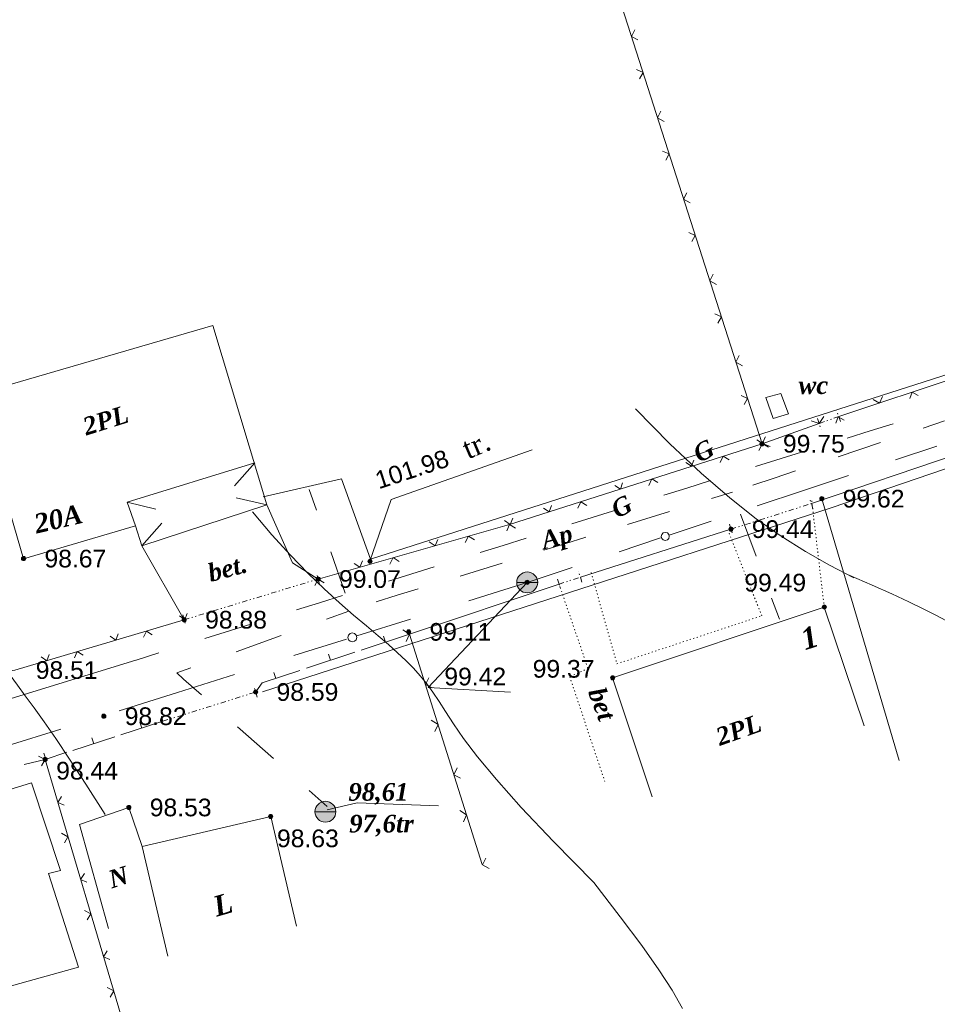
# Model space of a CAD drawing. Header units: millimetres. Extents: x 9396 to 25236, y 15106 to 31102.
# Tile 131 of 256: x 11439 to 11527, y 16165 to 16259. Entities that reach past the tile are written whole.
import ezdxf
from ezdxf.enums import TextEntityAlignment as Align

# ---------------------------------------------------------------- set-up
doc = ezdxf.new("R2010")
doc.units = ezdxf.units.MM
for name, pattern in [('DIVIDE', [1.25, 0.5, -0.25, 0, -0.25, 0, -0.25]), ('DOT', [0.25, 0, -0.25]), ('HIDDEN', [0.375, 0.25, -0.125])]:
    doc.linetypes.add(name, pattern=pattern)
for name, color, linetype, lineweight, true_color in [('1001010', 7, 'Continuous', 9, 0x000000), ('10010110', 7, 'Continuous', 20, 0xa25100), ('1060000', 7, 'Continuous', 9, 0x000000), ('1070000', 7, 'DOT', 9, 0x000000), ('21100200', 7, 'HIDDEN', 0, 0x800080), ('3000105', 7, 'DIVIDE', 9, 0x000000), ('3000113', 7, 'Continuous', 9, 0x000000), ('3000220', 7, 'Continuous', 9, 0x000000), ('3000260', 7, 'Continuous', 9, 0x000000), ('5010210', 7, 'Continuous', 20, 0x008000), ('5010420', 7, 'Continuous', 9, 0x000000), ('8010110', 7, 'Continuous', 20, 0x0080ff), ('8010120', 7, 'Continuous', 20, 0x0080ff), ('9010120', 7, 'Continuous', 20, 0x000000)]:
    doc.layers.add(name, color=color, linetype=linetype, lineweight=lineweight, true_color=true_color)
doc.styles.add('10', font='timesbi.ttf', dxfattribs={"height": 0.001481})
doc.styles.add('11', font='times.ttf', dxfattribs={"height": 0.001693})
doc.styles.add('12', font='timesbi.ttf', dxfattribs={"height": 0.001693})
doc.styles.add('13', font='timesbi.ttf', dxfattribs={"height": 0.001693})
doc.styles.add('2', font='timesbi.ttf', dxfattribs={"height": 0.001693})
doc.styles.add('3', font='timesbi.ttf', dxfattribs={"height": 0.001693})
doc.styles.add('9', font='timesbi.ttf', dxfattribs={"height": 0.001693})
doc.styles.add('F2', font='arial.ttf', dxfattribs={"height": 0.001693})

# ---------------------------------------------------------------- blocks, each defined once
blk = doc.blocks.new('SYMBOL21100200')
at = {"true_color": 0x800080}
h = blk.add_hatch(color=216, dxfattribs=at)
edge = h.paths.add_edge_path()
edge.add_arc((0, 0), 0.1, 0, 360)
at = {"color": 216, "linetype": 'Continuous', "lineweight": 0, "true_color": 0x800080}
blk.add_circle((0, 0), 0.1, dxfattribs=at)
blk = doc.blocks.new('SYMBOL5010420')
at = {"true_color": 0xffffff}
h = blk.add_hatch(color=7, dxfattribs=at)
edge = h.paths.add_edge_path()
edge.add_arc((0, 0), 0.5, 0, 360)
at = {"color": 18, "linetype": 'Continuous', "lineweight": 9, "true_color": 0x000000, "flags": 128}
blk.add_lwpolyline([(-0.5, 0), (0.5, 0)], dxfattribs=at)
at = {"color": 18, "linetype": 'Continuous', "lineweight": 9, "true_color": 0x000000}
blk.add_circle((0, 0), 0.5, dxfattribs=at)

msp = doc.modelspace()

# ---------------------------------------------------------------- linework, layer by layer
at = {"layer": '1001010', "color": 253}
for p, q in [((11434.566, 16223.258), (11439.175, 16207.528)), ((11511.689, 16223.337), (11510.254, 16222.959)), ((11461.332, 16216.712), (11459.383, 16214.512)), ((11462.459, 16212.688), (11459.52, 16213.37)), ((11449.082, 16212.936), (11451.846, 16212.274)), ((11450.514, 16208.758), (11452.417, 16210.926))]:
    msp.add_line(p, q, dxfattribs=at)
for points in [[(11462.459, 16212.688, 0), (11457.296, 16229.852, 0), (11434.566, 16223.258, 0)], [(11510.254, 16222.959, 0), (11510.946, 16220.943, 0), (11512.423, 16221.417, 0), (11511.689, 16223.337, 0)], [(11472.337, 16207.279, 0), (11474.362, 16213.188, 0), (11487.856, 16217.951, 0)], [(11461.332, 16216.712, 0), (11449.082, 16212.936, 0), (11449.889, 16210.658, 0), (11439.175, 16207.528, 0)], [(11449.889, 16210.658, 0), (11450.514, 16208.758, 0), (11462.459, 16212.688, 0)], [(11519.64, 16191.508, 0), (11515.833, 16202.888, 0), (11495.565, 16196.108, 0), (11499.372, 16184.728, 0), (11499.372, 16184.728, 0)], [(11431.738, 16183.533, 0), (11439.941, 16186.053, 0), (11442.704, 16177.651, 0), (11441.547, 16177.368, 0), (11444.437, 16168.413, 0), (11437.679, 16166.509, 0)], [(11450.537, 16179.961, 0), (11449.266, 16183.694, 0), (11444.536, 16182.067, 0), (11447.308, 16172.107, 0)], [(11465.297, 16172.315, 0), (11462.837, 16182.837, 0), (11450.537, 16179.961, 0), (11452.997, 16169.437, 0)]]:
    msp.add_polyline3d(points, dxfattribs=at)
at = {"layer": '10010110'}
for points in [[(11518.68, 16205.678, 0), (11516.335, 16206.916, 0), (11514.034, 16208.224, 0), (11511.716, 16209.678, 0), (11509.321, 16211.358, 0), (11506.787, 16213.342, 0), (11504.055, 16215.707, 0), (11501.062, 16218.533, 0), (11497.749, 16221.895, 0)], [(11493.78, 16176.506, 110.439), (11489.901, 16180.436, 73.986), (11486.828, 16183.698, 46.592), (11484.447, 16186.376, 26.963), (11482.645, 16188.551, 13.805), (11481.308, 16190.305, 5.824), (11480.323, 16191.719, 1.726), (11479.578, 16192.877, 0.216), (11478.958, 16193.859, 0), (11478.366, 16194.738, 0), (11477.77, 16195.545, 0), (11477.152, 16196.304, 0), (11476.494, 16197.037, 0), (11475.779, 16197.765, 0), (11474.99, 16198.512, 0), (11474.109, 16199.299, 0), (11473.119, 16200.149, 0), (11472.007, 16201.083, 0), (11470.773, 16202.127, 0), (11469.423, 16203.304, 0), (11467.96, 16204.638, 0), (11466.391, 16206.154, 0), (11464.72, 16207.874, 0), (11462.951, 16209.823, 0), (11461.089, 16212.026, 0)], [(11446.978, 16183.026, 0), (11445.144, 16185.925, 0), (11443.586, 16188.323, 0), (11442.264, 16190.294, 0), (11441.143, 16191.914, 0), (11440.182, 16193.255, 0), (11439.344, 16194.394, 0), (11438.591, 16195.405, 0), (11437.885, 16196.362, 0), (11437.19, 16197.34, 0), (11436.482, 16198.407, 0), (11435.737, 16199.633, 0), (11434.933, 16201.087, 0), (11434.049, 16202.838, 0), (11433.061, 16204.955, 0), (11431.947, 16207.505, 0), (11430.684, 16210.56, 0)], [(11527.525, 16201.563, 27.667), (11526.503, 16202.107, 27.667), (11525.315, 16202.713, 27.667), (11523.927, 16203.391, 27.667), (11522.307, 16204.149, 27.667), (11520.42, 16204.998, 27.667), (11518.234, 16205.946, 27.667)], [(11502.273, 16164.449, 35.256), (11501.265, 16166.182, 35.256), (11499.981, 16168.152, 35.256), (11498.353, 16170.46, 35.256), (11496.309, 16173.211, 35.256), (11493.78, 16176.506, 35.256)]]:
    msp.add_polyline3d(points, dxfattribs=at)
at = {"layer": '1060000', "color": 253}
for p, q in [((11516.497, 16212.397), (11462.063, 16194.764)), ((11454.557, 16201.68), (11450.514, 16208.758))]:
    msp.add_line(p, q, dxfattribs=at)
for points in [[(11467.377, 16205.573, 0), (11464.921, 16207.114, 0), (11462.459, 16212.688, 0)], [(11487.396, 16205.256, 0), (11477.905, 16195.172, 0), (11485.801, 16194.741, 0)], [(11468.242, 16183.458, 92.144), (11471.115, 16184.153, 18.297), (11478.891, 16183.863, 18.297)]]:
    msp.add_polyline3d(points, dxfattribs=at)
at = {"layer": '1070000', "color": 253}
msp.add_line((11515.833, 16202.888), (11514.632, 16213.091), dxfattribs=at)
for points in [[(11493.507, 16206.198, 0), (11495.989, 16197.459, 0), (11509.848, 16202.053, 0), (11506.718, 16209.982, 0)], [(11490.439, 16205.093, 0), (11493.213, 16197.011, 0), (11491.473, 16196.213, 0), (11494.821, 16186.169, 0)]]:
    msp.add_polyline3d(points, dxfattribs=at)
at = {"layer": '3000105', "color": 253}
for p, q in [((11515.173, 16220.945), (11515.54, 16219.908)), ((11517.225, 16221.141), (11515.34, 16220.474)), ((11517.392, 16220.669), (11517.025, 16221.706)), ((11514.755, 16212.336), (11514.421, 16213.383)), ((11506.903, 16210.351), (11514.603, 16212.812)), ((11506.751, 16210.827), (11507.086, 16209.78)), ((11467.522, 16205.095), (11467.203, 16206.147)), ((11490.439, 16205.093), (11492.485, 16205.742)), ((11492.636, 16205.265), (11492.304, 16206.314)), ((11454.557, 16201.68), (11467.377, 16205.573)), ((11490.288, 16205.569), (11490.62, 16204.521)), ((11454.411, 16202.158), (11454.731, 16201.106)), ((11461.549, 16194.277), (11461.219, 16195.326)), ((11452.522, 16191.956), (11461.399, 16194.754)), ((11452.372, 16192.433), (11452.703, 16191.384))]:
    msp.add_line(p, q, dxfattribs=at)
at = {"layer": '3000113', "color": 253}
for p, q in [((11514.603, 16212.812), (11580.535, 16235.161)), ((11515.602, 16213.271), (11523, 16188.199)), ((11506.903, 16210.351), (11492.485, 16205.742)), ((11476.132, 16200.303), (11490.439, 16205.093))]:
    msp.add_line(p, q, dxfattribs=at)
at = {"layer": '3000220', "color": 253}
for p, q in [((11471.511, 16198.767), (11476.131, 16200.307)), ((11473.821, 16199.537), (11473.631, 16200.107)), ((11466.261, 16197.027), (11470.881, 16198.557)), ((11468.571, 16197.797), (11468.381, 16198.367)), ((11463.321, 16196.057), (11463.131, 16196.627)), ((11448.481, 16190.647), (11452.521, 16191.957)), ((11450.501, 16191.297), (11450.311, 16191.867)), ((11443.881, 16189.157), (11447.921, 16190.467)), ((11445.901, 16189.807), (11445.721, 16190.377)), ((11441.301, 16188.317), (11441.121, 16188.887))]:
    msp.add_line(p, q, dxfattribs=at)
for points in [[(11461.401, 16194.757, 0), (11462.031, 16195.627, 0), (11465.631, 16196.817, 0)], [(11439.241, 16187.797, 0), (11441.231, 16188.297, 0), (11443.331, 16188.977, 0)]]:
    msp.add_polyline3d(points, dxfattribs=at)
at = {"layer": '3000260', "color": 253}
for p, q in [((11509.881, 16218.542), (11488.488, 16285.249)), ((11535.277, 16227.172), (11517.225, 16221.141)), ((11515.34, 16220.474), (11509.881, 16218.542)), ((11485.702, 16210.798), (11509.881, 16218.542)), ((11467.377, 16205.573), (11485.702, 16210.798)), ((11476.132, 16200.303), (11483.092, 16178.241)), ((11441.23, 16188.295), (11455.588, 16139.903))]:
    msp.add_line(p, q, dxfattribs=at)
for points in [[(11498.001, 16257.217, 0), (11497.371, 16257.557, 0), (11497.691, 16258.197, 0)], [(11498.141, 16253.497, 0), (11498.481, 16254.097, 0), (11497.861, 16254.377, 0)], [(11500.501, 16249.417, 0), (11499.871, 16249.757, 0), (11500.191, 16250.387, 0)], [(11500.651, 16245.697, 0), (11500.981, 16246.297, 0), (11500.361, 16246.577, 0)], [(11503.011, 16241.617, 0), (11502.371, 16241.957, 0), (11502.691, 16242.587, 0)], [(11503.151, 16237.897, 0), (11503.481, 16238.497, 0), (11502.871, 16238.777, 0)], [(11505.511, 16233.807, 0), (11504.871, 16234.157, 0), (11505.201, 16234.787, 0)], [(11505.651, 16230.097, 0), (11505.981, 16230.697, 0), (11505.371, 16230.967, 0)], [(11508.011, 16226.007, 0), (11507.371, 16226.357, 0), (11507.701, 16226.987, 0)], [(11508.151, 16222.287, 0), (11508.481, 16222.887, 0), (11507.871, 16223.167, 0)], [(11521.401, 16223.067, 0), (11521.111, 16222.437, 0), (11520.511, 16222.767, 0)], [(11524.811, 16223.147, 0), (11524.251, 16223.487, 0), (11524.021, 16222.887, 0)], [(11515.781, 16221.157, 0), (11515.331, 16220.467, 0), (11514.571, 16220.727, 0)], [(11517.731, 16220.787, 0), (11517.171, 16221.117, 0), (11516.941, 16220.517, 0)], [(11509.391, 16218.907, 0), (11509.931, 16218.557, 0), (11510.161, 16219.157, 0)], [(11510.511, 16218.207, 0), (11509.881, 16218.557, 0), (11510.201, 16219.187, 0)], [(11510.651, 16218.287, 0), (11509.931, 16218.557, 0), (11509.561, 16217.897, 0)], [(11505.861, 16216.727, 0), (11506.151, 16217.347, 0), (11506.721, 16217.007, 0)], [(11502.581, 16216.727, 0), (11503.121, 16216.377, 0), (11503.341, 16216.977, 0)], [(11499.051, 16214.547, 0), (11499.331, 16215.167, 0), (11499.901, 16214.827, 0)], [(11495.771, 16214.547, 0), (11496.311, 16214.197, 0), (11496.531, 16214.797, 0)], [(11488.951, 16212.367, 0), (11489.501, 16212.017, 0), (11489.721, 16212.607, 0)], [(11492.241, 16212.367, 0), (11492.521, 16212.987, 0), (11493.091, 16212.637, 0)], [(11485.211, 16211.177, 0), (11485.761, 16210.817, 0), (11486.021, 16211.407, 0)], [(11485.431, 16210.187, 0), (11485.711, 16210.797, 0), (11486.281, 16210.457, 0)], [(11481.441, 16209.067, 0), (11481.761, 16209.677, 0), (11482.341, 16209.317, 0)], [(11478.021, 16209.127, 0), (11478.571, 16208.767, 0), (11478.831, 16209.357, 0)], [(11474.251, 16207.017, 0), (11474.571, 16207.627, 0), (11475.151, 16207.267, 0)], [(11470.831, 16207.077, 0), (11471.381, 16206.717, 0), (11471.641, 16207.307, 0)], [(11467.061, 16204.967, 0), (11467.391, 16205.577, 0), (11467.961, 16205.217, 0)], [(11454.091, 16202.067, 0), (11454.611, 16201.697, 0), (11454.831, 16202.287, 0)], [(11430.888, 16195.6, 0), (11438.347, 16196.849, 0), (11454.557, 16201.68, 0)], [(11447.481, 16200.097, 0), (11448.001, 16199.727, 0), (11448.221, 16200.317, 0)], [(11450.661, 16199.997, 0), (11450.931, 16200.597, 0), (11451.481, 16200.247, 0)], [(11475.481, 16200.697, 0), (11476.131, 16200.297, 0), (11475.821, 16199.607, 0)], [(11440.871, 16198.127, 0), (11441.391, 16197.757, 0), (11441.611, 16198.347, 0)], [(11444.051, 16198.027, 0), (11444.321, 16198.627, 0), (11444.871, 16198.277, 0)], [(11477.971, 16196.127, 0), (11477.651, 16195.477, 0), (11478.281, 16195.157, 0)], [(11478.211, 16192.047, 0), (11478.861, 16191.647, 0), (11478.551, 16190.967, 0)], [(11440.611, 16188.617, 0), (11441.231, 16188.287, 0), (11440.891, 16187.687, 0)], [(11480.701, 16187.477, 0), (11480.381, 16186.837, 0), (11481.011, 16186.507, 0)], [(11442.801, 16184.747, 0), (11442.451, 16184.177, 0), (11443.051, 16183.917, 0)], [(11480.941, 16183.397, 0), (11481.591, 16182.997, 0), (11481.281, 16182.317, 0)], [(11442.811, 16181.227, 0), (11443.421, 16180.897, 0), (11443.081, 16180.307, 0)], [(11483.431, 16178.837, 0), (11483.111, 16178.187, 0), (11483.741, 16177.857, 0)], [(11445.001, 16177.357, 0), (11444.641, 16176.787, 0), (11445.241, 16176.527, 0)], [(11445.001, 16173.837, 0), (11445.621, 16173.507, 0), (11445.271, 16172.917, 0)], [(11447.191, 16169.967, 0), (11446.841, 16169.397, 0), (11447.441, 16169.137, 0)], [(11447.191, 16166.447, 0), (11447.811, 16166.117, 0), (11447.461, 16165.527, 0)]]:
    msp.add_polyline3d(points, dxfattribs=at)
at = {"layer": '5010210'}
for p, q in [((11525.291, 16220.037), (11527.331, 16220.717)), ((11521.221, 16218.667), (11517.151, 16217.297)), ((11509.001, 16214.557), (11511.031, 16215.247)), ((11511.031, 16215.247), (11513.071, 16215.927)), ((11467.221, 16212.167), (11466.531, 16214.147)), ((11507.041, 16213.897), (11505.031, 16213.287)), ((11497.011, 16210.807), (11501.021, 16212.047)), ((11507.811, 16211.807), (11509.301, 16207.777)), ((11493.001, 16209.577), (11490.991, 16208.957)), ((11490.991, 16208.957), (11488.991, 16208.337)), ((11468.601, 16208.197), (11469.981, 16204.237)), ((11480.971, 16205.867), (11484.981, 16207.107)), ((11474.951, 16204.017), (11472.941, 16203.397)), ((11476.951, 16204.637), (11474.951, 16204.017)), ((11511.541, 16201.727), (11510.791, 16203.747)), ((11468.171, 16201.727, 18.297), (11470.331, 16202.507, 18.297)), ((11463.841, 16200.177, 18.297), (11459.521, 16198.617, 18.297)), ((11456.211, 16194.477, 18.297), (11454.501, 16195.997, 18.297)), ((11459.651, 16191.427, 18.297), (11463.091, 16188.377, 18.297)), ((11468.241, 16183.797, 18.297), (11466.521, 16185.327, 18.297))]:
    msp.add_line(p, q, dxfattribs=at)
msp.add_polyline3d([(11454.501, 16195.997, 18.297), (11453.851, 16196.577, 18.297), (11455.201, 16197.057, 18.297)], dxfattribs=at)
at = {"layer": '8010110'}
for p, q in [((11516.497, 16212.397), (11579.731, 16233.953)), ((11449.938, 16197.819), (11410.733, 16185.722))]:
    msp.add_line(p, q, dxfattribs=at)
msp.add_polyline3d([(11462.124, 16213.448, 0), (11469.606, 16215.169, 0), (11472.401, 16207.465, 0), (11534.355, 16227.339, 0)], dxfattribs=at)
at = {"layer": '8010120'}
for p, q in [((11520.231, 16219.777), (11522.431, 16220.457)), ((11518.041, 16219.087), (11520.231, 16219.777)), ((11513.641, 16217.717), (11509.251, 16216.347)), ((11500.461, 16213.597), (11502.661, 16214.287)), ((11502.661, 16214.287), (11504.861, 16214.977)), ((11496.071, 16212.227), (11491.681, 16210.857)), ((11485.081, 16208.797), (11487.281, 16209.487)), ((11482.891, 16208.107), (11485.081, 16208.797)), ((11478.491, 16206.737), (11474.101, 16205.367)), ((11467.511, 16203.307), (11469.711, 16203.997)), ((11465.311, 16202.627), (11467.511, 16203.307)), ((11460.921, 16201.247), (11456.531, 16199.877)), ((11449.941, 16197.817), (11452.131, 16198.507))]:
    msp.add_line(p, q, dxfattribs=at)
at = {"layer": '9010120', "color": 253}
for p, q in [((11526.611, 16218.317), (11522.641, 16216.997)), ((11513.831, 16214.057), (11518.151, 16215.497)), ((11509.421, 16212.597), (11513.831, 16214.057)), ((11505.021, 16211.127), (11500.971, 16209.777)), ((11500.171, 16209.517), (11496.211, 16208.187)), ((11487.401, 16205.257), (11491.711, 16206.697)), ((11481.811, 16203.497), (11487.401, 16205.257)), ((11476.231, 16201.747), (11471.091, 16200.127)), ((11470.091, 16199.817), (11465.061, 16198.237)), ((11453.901, 16194.717), (11459.371, 16196.447)), ((11448.321, 16192.967), (11453.901, 16194.717)), ((11442.731, 16191.207), (11437.601, 16189.597))]:
    msp.add_line(p, q, dxfattribs=at)
for points in [[(11500.611, 16209.277, 0), (11500.811, 16209.327, 0), (11500.951, 16209.467, 0), (11501.001, 16209.657, 0), (11500.951, 16209.847, 0), (11500.811, 16209.997, 0), (11500.611, 16210.047, 0), (11500.421, 16209.997, 0), (11500.281, 16209.847, 0), (11500.231, 16209.657, 0), (11500.281, 16209.467, 0), (11500.421, 16209.327, 0), (11500.611, 16209.277, 0)], [(11470.651, 16199.557, 0), (11470.861, 16199.617, 0), (11471.021, 16199.767, 0), (11471.081, 16199.987, 0), (11471.021, 16200.207, 0), (11470.861, 16200.367, 0), (11470.651, 16200.427, 0), (11470.431, 16200.367, 0), (11470.271, 16200.207, 0), (11470.211, 16199.987, 0), (11470.271, 16199.767, 0), (11470.431, 16199.617, 0), (11470.651, 16199.557, 0)]]:
    msp.add_polyline3d(points, close=True, dxfattribs=at)

# ---------------------------------------------------------------- block references
at = {"layer": '21100200', "xscale": 2, "yscale": 2, "zscale": 2}
for p in [(11509.878, 16218.537, 199.5), (11515.598, 16213.277, 199.24), (11506.898, 16210.357, 198.88), (11439.178, 16207.537, 197.34), (11472.338, 16207.277, 203.96), (11467.378, 16205.577, 198.14), (11487.398, 16205.257, 198.84), (11515.838, 16202.897, 198.98), (11454.558, 16201.677, 197.76), (11476.038, 16200.517, 198.22), (11495.578, 16196.117, 198.74), (11461.398, 16194.757, 197.18), (11446.858, 16192.437, 197.64), (11441.238, 16188.297, 196.88), (11449.258, 16183.697, 197.06), (11462.838, 16182.837, 197.26)]:
    msp.add_blockref('SYMBOL21100200', p, dxfattribs=at)
at = {"layer": '5010420', "color": 253, "xscale": 2, "yscale": 2, "zscale": 2}
for p in [(11487.396, 16205.256), (11468.074, 16183.288, 18.297)]:
    msp.add_blockref('SYMBOL5010420', p, dxfattribs=at)

# ---------------------------------------------------------------- texts
at = {"layer": '1001010', "color": 253, "style": '9'}
msp.add_text('wc', height=1.693, dxfattribs=at).set_placement((11513.372, 16224.148), align=Align.MIDDLE_LEFT)
at = {"layer": '1001010', "color": 253}
for s, height, rotation, style, p in [('2PL', 1.693, 17.5, '9', (11444.933, 16220.13)), ('tr.', 1.9774, 23.1, '11', (11481.337, 16217.935)), ('2PL', 1.693, 19.6, '9', (11505.562, 16190.388)), ('N', 1.693, 17.9, '9', (11447.376, 16176.741))]:
    msp.add_text(s, height=height, rotation=rotation, dxfattribs=dict(at, style=style)).set_placement(p, align=Align.MIDDLE_LEFT)
at = {"layer": '1001010', "color": 1, "true_color": 0xff0000, "style": '10'}
for s, height, rotation, p in [('20A', 1.8403, 13.1, (11440.233, 16210.83)), ('1', 2.046, 17.9, (11513.682, 16199.728)), ('L', 1.934, 16, (11457.397, 16174.157))]:
    msp.add_text(s, height=height, rotation=rotation, dxfattribs=at).set_placement(p, align=Align.MIDDLE_LEFT)
at = {"layer": '1060000', "color": 253, "style": '2'}
msp.add_text('bet.', height=1.693, rotation=14.9, dxfattribs=at).set_placement((11456.875, 16206.119), align=Align.MIDDLE_LEFT)
at = {"layer": '1070000', "color": 253, "style": '2'}
msp.add_text('bet', height=1.693, rotation=290.5, dxfattribs=at).set_placement((11493.99, 16195.071), align=Align.MIDDLE_LEFT)
at = {"layer": '21100200', "color": 253, "style": 'F2'}
for s, p in [('99.75', (11511.878, 16218.537, 199.5)), ('99.62', (11517.598, 16213.277, 199.24)), ('99.44', (11508.898, 16210.357, 198.88)), ('98.67', (11441.178, 16207.537, 197.34)), ('99.07', (11469.378, 16205.577, 198.14)), ('99.49', (11508.178, 16205.237, 198.98)), ('98.88', (11456.558, 16201.677, 197.76)), ('99.11', (11478.038, 16200.517, 198.22)), ('98.51', (11440.338, 16196.857, 197.02)), ('99.37', (11487.918, 16196.977, 198.74)), ('99.42', (11479.458, 16196.237, 198.84)), ('98.59', (11463.398, 16194.757, 197.18)), ('98.82', (11448.858, 16192.437, 197.64)), ('98.44', (11442.298, 16187.217, 196.88)), ('98.53', (11451.258, 16183.697, 197.06)), ('98.63', (11463.438, 16180.737, 197.26))]:
    msp.add_text(s, height=1.693, dxfattribs=at).set_placement(p, align=Align.MIDDLE_LEFT)
msp.add_text('101.98', height=1.693, rotation=18.1, dxfattribs=at).set_placement((11472.918, 16214.977, 203.96), align=Align.MIDDLE_LEFT)
at = {"layer": '5010210', "color": 253, "style": '3'}
msp.add_text('Ap', height=1.693, rotation=15.5, dxfattribs=at).set_placement((11488.786, 16209.232), align=Align.MIDDLE_LEFT)
at = {"layer": '5010420', "color": 253}
for s, style, p in [('98,61', '12', (11470.274, 16185.188, 18.297)), ('97,6tr', '13', (11470.354, 16182.148, 18.297))]:
    msp.add_text(s, height=1.693, dxfattribs=dict(at, style=style)).set_placement(p, align=Align.MIDDLE_LEFT)
at = {"layer": '8010110', "color": 253, "style": '3'}
msp.add_text('G', height=1.693, rotation=28.6, dxfattribs=at).set_placement((11503.48, 16217.422), align=Align.MIDDLE_LEFT)
at = {"layer": '8010120', "color": 253, "style": '3'}
msp.add_text('G', height=1.693, rotation=27.5, dxfattribs=at).set_placement((11495.616, 16212.102), align=Align.MIDDLE_LEFT)

doc.saveas('drawing.dxf')
